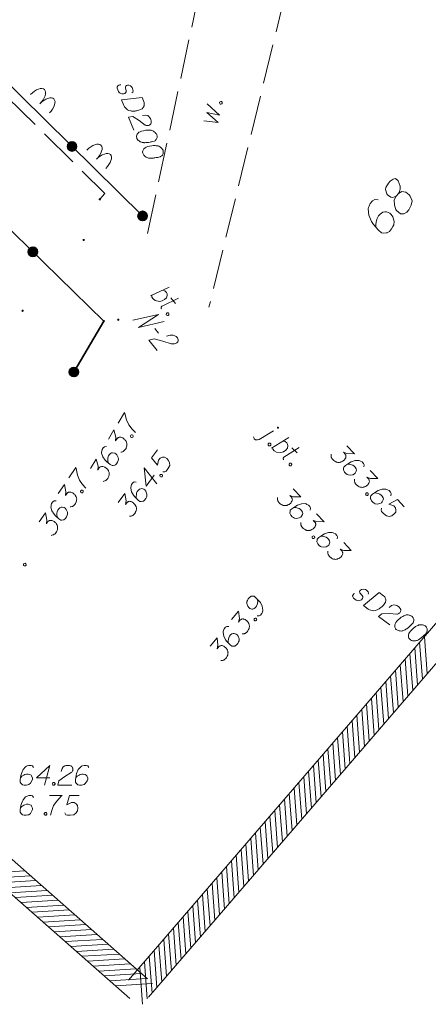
# Model space of a CAD drawing. Header units: millimetres. Extents: x 460 to 2266, y 622 to 2169.
# Tile 35 of 95: x 2047 to 2062, y 1875 to 1913. Entities that reach past the tile are written whole.
import ezdxf

# ---------------------------------------------------------------- set-up
doc = ezdxf.new("R2010")
doc.units = ezdxf.units.MM
doc.linetypes.add('03-linia 3 1', pattern=[2, 1.5, -0.5])
doc.linetypes.add('L_0_04', pattern=[1.5, 1, -0.5])
for name, color, linetype, lineweight in [('#digitalizacja', 7, 'Continuous', 18), ('#przekroje', 7, 'L_0_04', 18), ('#skartowane', 7, 'Continuous', 18), ('#zakres', 7, 'Continuous', 18)]:
    doc.layers.add(name, color=color, linetype=linetype, lineweight=lineweight)
doc.layers.add('GEPADR_O', color=7, linetype='Continuous', lineweight=18, true_color=0x0a0909)

# ---------------------------------------------------------------- blocks, each defined once
blk = doc.blocks.new('*U196')
at = {"layer": '#skartowane', "color": 7, "linetype": 'ByBlock', "lineweight": 18}
blk.add_line((5555346.953, 5636248.832), (5555347.654, 5636249.163), dxfattribs=at)
at = {"layer": '#skartowane', "color": 7, "linetype": 'ByBlock', "lineweight": 18, "flags": 128}
blk.add_lwpolyline([(5555347.422, 5636249.054), (5555347.494, 5636249.022), (5555347.548, 5636248.967), (5555347.577, 5636248.914), (5555347.584, 5636248.851), (5555347.555, 5636248.765), (5555347.482, 5636248.696), (5555347.385, 5636248.646), (5555347.287, 5636248.626), (5555347.122, 5636248.657), (5555347.044, 5636248.723), (5555347.004, 5636248.79), (5555346.997, 5636248.853)], dxfattribs=at)
blk = doc.blocks.new('*U197')
at = {"layer": '#skartowane', "color": 7, "linetype": 'ByBlock', "lineweight": 18}
for p, q in [((5555347.384, 5636248.445), (5555348.002, 5636248.746)), ((5555347.718, 5636248.763), (5555347.9, 5636248.545))]:
    blk.add_line(p, q, dxfattribs=at)
at = {"layer": '#skartowane', "color": 7, "linetype": 'ByBlock', "lineweight": 18, "flags": 128}
blk.add_lwpolyline([(5555347.362, 5636248.342), (5555347.358, 5636248.349), (5555347.355, 5636248.357), (5555347.353, 5636248.365), (5555347.351, 5636248.373), (5555347.351, 5636248.381), (5555347.351, 5636248.389), (5555347.352, 5636248.397), (5555347.354, 5636248.405), (5555347.357, 5636248.412), (5555347.361, 5636248.42), (5555347.365, 5636248.426), (5555347.37, 5636248.433), (5555347.376, 5636248.438), (5555347.382, 5636248.444), (5555347.389, 5636248.448)], dxfattribs=at)
blk = doc.blocks.new('*U198')
at = {"layer": '#skartowane', "color": 7, "linetype": 'ByBlock', "lineweight": 18}
blk.add_line((5555351.06, 5636243.391), (5555351.597, 5636243.719), dxfattribs=at)
at = {"layer": '#skartowane', "color": 7, "linetype": 'ByBlock', "lineweight": 18, "flags": 128}
for points in [[(5555351.783, 5636243.826), (5555351.784, 5636243.828), (5555351.785, 5636243.829), (5555351.786, 5636243.831), (5555351.787, 5636243.833), (5555351.788, 5636243.835), (5555351.788, 5636243.837), (5555351.788, 5636243.839), (5555351.788, 5636243.841), (5555351.788, 5636243.843), (5555351.787, 5636243.844), (5555351.787, 5636243.846), (5555351.786, 5636243.848), (5555351.785, 5636243.85), (5555351.784, 5636243.851), (5555351.782, 5636243.853), (5555351.781, 5636243.854), (5555351.779, 5636243.855), (5555351.778, 5636243.856), (5555351.776, 5636243.857), (5555351.774, 5636243.857), (5555351.772, 5636243.858), (5555351.77, 5636243.858), (5555351.768, 5636243.858), (5555351.766, 5636243.858), (5555351.764, 5636243.857), (5555351.762, 5636243.857), (5555351.761, 5636243.856), (5555351.759, 5636243.855), (5555351.757, 5636243.854), (5555351.756, 5636243.852), (5555351.755, 5636243.851), (5555351.754, 5636243.849), (5555351.753, 5636243.847), (5555351.752, 5636243.846), (5555351.751, 5636243.844), (5555351.751, 5636243.842), (5555351.751, 5636243.84), (5555351.751, 5636243.838), (5555351.751, 5636243.836), (5555351.752, 5636243.834), (5555351.752, 5636243.832), (5555351.753, 5636243.831), (5555351.754, 5636243.829), (5555351.755, 5636243.827), (5555351.757, 5636243.826), (5555351.758, 5636243.825), (5555351.76, 5636243.823), (5555351.761, 5636243.823), (5555351.763, 5636243.822), (5555351.765, 5636243.821), (5555351.767, 5636243.821), (5555351.769, 5636243.821), (5555351.771, 5636243.821), (5555351.773, 5636243.821), (5555351.775, 5636243.821), (5555351.777, 5636243.822), (5555351.778, 5636243.823), (5555351.78, 5636243.824), (5555351.782, 5636243.825), (5555351.783, 5636243.826)], [(5555350.849, 5636243.495), (5555350.854, 5636243.466), (5555350.876, 5636243.421), (5555350.918, 5636243.388), (5555350.952, 5636243.38), (5555350.998, 5636243.377), (5555351.06, 5636243.391)]]:
    blk.add_lwpolyline(points, dxfattribs=at)
blk = doc.blocks.new('*U199')
at = {"layer": '#skartowane', "color": 7, "linetype": 'ByBlock', "lineweight": 18}
blk.add_line((5555351.526, 5636243.066), (5555352.186, 5636243.472), dxfattribs=at)
at = {"layer": '#skartowane', "color": 7, "linetype": 'ByBlock', "lineweight": 18, "flags": 128}
blk.add_lwpolyline([(5555351.967, 5636243.338), (5555352.043, 5636243.314), (5555352.102, 5636243.265), (5555352.137, 5636243.216), (5555352.15, 5636243.154), (5555352.131, 5636243.065), (5555352.066, 5636242.989), (5555351.975, 5636242.929), (5555351.88, 5636242.898), (5555351.713, 5636242.911), (5555351.628, 5636242.968), (5555351.581, 5636243.03), (5555351.567, 5636243.092)], dxfattribs=at)
blk = doc.blocks.new('*U200')
at = {"layer": '#skartowane', "color": 7, "linetype": 'ByBlock', "lineweight": 18}
for p, q in [((5555351.996, 5636242.729), (5555352.578, 5636243.095)), ((5555352.294, 5636243.081), (5555352.498, 5636242.885))]:
    blk.add_line(p, q, dxfattribs=at)
at = {"layer": '#skartowane', "color": 7, "linetype": 'ByBlock', "lineweight": 18, "flags": 128}
blk.add_lwpolyline([(5555351.985, 5636242.624), (5555351.981, 5636242.631), (5555351.977, 5636242.638), (5555351.974, 5636242.645), (5555351.972, 5636242.653), (5555351.97, 5636242.661), (5555351.97, 5636242.669), (5555351.97, 5636242.677), (5555351.971, 5636242.685), (5555351.973, 5636242.693), (5555351.976, 5636242.701), (5555351.98, 5636242.708), (5555351.984, 5636242.715), (5555351.989, 5636242.721), (5555351.995, 5636242.727), (5555352.001, 5636242.732)], dxfattribs=at)

msp = doc.modelspace()

# ---------------------------------------------------------------- hatches: boundary and pattern name
at = {"layer": '#skartowane', "linetype": 'Continuous', "lineweight": 35}
h = msp.add_hatch(color=7, dxfattribs=at)
edge = h.paths.add_edge_path()
edge.add_arc((2048.845, 1907.87), 0.175, 0, 360)
at = {"layer": '#skartowane', "linetype": 'Continuous', "lineweight": 18}
h = msp.add_hatch(color=7, dxfattribs=at)
edge = h.paths.add_edge_path()
edge.add_arc((2049.895, 1905.867), 0.045, 0, 360)
at = {"layer": '#skartowane', "linetype": 'Continuous', "lineweight": 35}
h = msp.add_hatch(color=7, dxfattribs=at)
edge = h.paths.add_edge_path()
edge.add_arc((2051.515, 1905.237), 0.175, 0, 360)
h = msp.add_hatch(color=7, dxfattribs=at)
edge = h.paths.add_edge_path()
edge.add_arc((2047.365, 1903.88), 0.175, 0, 360)
at = {"layer": '#skartowane', "linetype": 'Continuous', "lineweight": 18}
h = msp.add_hatch(color=7, dxfattribs=at)
edge = h.paths.add_edge_path()
edge.add_arc((2049.285, 1904.327), 0.045, 0, 360)
h = msp.add_hatch(color=7, dxfattribs=at)
edge = h.paths.add_edge_path()
edge.add_arc((2046.975, 1901.647), 0.045, 0, 360)
h = msp.add_hatch(color=7, dxfattribs=at)
edge = h.paths.add_edge_path()
edge.add_arc((2050.045, 1901.257), 0.045, 0, 360)
h = msp.add_hatch(color=7, dxfattribs=at)
edge = h.paths.add_edge_path()
edge.add_arc((2050.595, 1901.307), 0.045, 0, 360)
at = {"layer": '#skartowane', "linetype": 'Continuous', "lineweight": 35}
h = msp.add_hatch(color=7, dxfattribs=at)
edge = h.paths.add_edge_path()
edge.add_arc((2048.915, 1899.327), 0.175, 0, 360)

# ---------------------------------------------------------------- linework, layer by layer
at = {"layer": '#digitalizacja', "color": 36, "linetype": 'Continuous', "lineweight": 18, "true_color": 0x7d3300, "flags": 128}
for points in [[(2051.109, 1909.893), (2051.141, 1909.925), (2051.153, 1909.974), (2051.151, 1910.011), (2051.137, 1910.063), (2051.114, 1910.105), (2051.055, 1910.158), (2050.994, 1910.184), (2050.949, 1910.185), (2050.903, 1910.173), (2050.88, 1910.152), (2050.872, 1910.123), (2050.871, 1910.11), (2050.873, 1910.073), (2050.883, 1910.032), (2050.893, 1909.973), (2050.895, 1909.935), (2050.873, 1909.895), (2050.839, 1909.869), (2050.788, 1909.855), (2050.735, 1909.859), (2050.668, 1909.884), (2050.631, 1909.913), (2050.603, 1909.953), (2050.575, 1910.006), (2050.555, 1910.074), (2050.559, 1910.126), (2050.578, 1910.159), (2050.612, 1910.185), (2050.651, 1910.201), (2050.69, 1910.197)], [(2051.495, 1909.722), (2051.569, 1909.535), (2051.578, 1909.495), (2051.579, 1909.476), (2051.579, 1909.444), (2051.575, 1909.424), (2051.57, 1909.403), (2051.554, 1909.364), (2051.538, 1909.339), (2051.494, 1909.29), (2051.374, 1909.242), (2051.316, 1909.226), (2051.287, 1909.22), (2051.257, 1909.215), (2051.228, 1909.21), (2051.196, 1909.21), (2051.158, 1909.208), (2051.1, 1909.21), (2051.074, 1909.212), (2050.996, 1909.232), (2050.948, 1909.258), (2050.903, 1909.291), (2050.862, 1909.331), (2050.833, 1909.371), (2050.808, 1909.418), (2050.723, 1909.632), (2051.495, 1909.722)], [(2051.51, 1909.042), (2051.625, 1909.056), (2051.708, 1909.038), (2051.755, 1909), (2051.791, 1908.957), (2051.812, 1908.921), (2051.823, 1908.893), (2051.837, 1908.842), (2051.839, 1908.804), (2051.84, 1908.786), (2051.837, 1908.746), (2051.821, 1908.721), (2051.804, 1908.701), (2051.79, 1908.689), (2051.77, 1908.675), (2051.742, 1908.664), (2051.713, 1908.659), (2051.694, 1908.658), (2051.668, 1908.66), (2051.639, 1908.668), (2051.616, 1908.678), (2051.39, 1908.848), (2051.146, 1908.999), (2050.982, 1908.979), (2051.18, 1908.48)], [(2052.058, 1908.3), (2052.054, 1908.311), (2052.035, 1908.342), (2052.021, 1908.362), (2052.009, 1908.376), (2051.987, 1908.399), (2051.958, 1908.426), (2051.93, 1908.446), (2051.897, 1908.465), (2051.869, 1908.473), (2051.835, 1908.479), (2051.801, 1908.484), (2051.762, 1908.488), (2051.735, 1908.49), (2051.698, 1908.488), (2051.637, 1908.482), (2051.548, 1908.466), (2051.477, 1908.451), (2051.417, 1908.427), (2051.375, 1908.404), (2051.335, 1908.363), (2051.314, 1908.335), (2051.292, 1908.295), (2051.283, 1908.253), (2051.284, 1908.235), (2051.291, 1908.2), (2051.302, 1908.172), (2051.325, 1908.13), (2051.351, 1908.096), (2051.379, 1908.075), (2051.421, 1908.048), (2051.444, 1908.038), (2051.475, 1908.025), (2051.503, 1908.017), (2051.524, 1908.012), (2051.556, 1908.012), (2051.569, 1908.011), (2051.601, 1908.011), (2051.638, 1908.013), (2051.676, 1908.015), (2051.7, 1908.018), (2051.718, 1908.019), (2051.743, 1908.023), (2051.796, 1908.031), (2051.826, 1908.037), (2051.856, 1908.042), (2051.896, 1908.052), (2051.948, 1908.066), (2051.964, 1908.072), (2051.984, 1908.087), (2052.004, 1908.101), (2052.03, 1908.13), (2052.046, 1908.156), (2052.056, 1908.179), (2052.063, 1908.207), (2052.066, 1908.233), (2052.065, 1908.252), (2052.064, 1908.271), (2052.058, 1908.3)], [(2052.291, 1907.713), (2052.287, 1907.724), (2052.268, 1907.755), (2052.254, 1907.774), (2052.242, 1907.789), (2052.22, 1907.812), (2052.19, 1907.838), (2052.163, 1907.859), (2052.13, 1907.878), (2052.102, 1907.886), (2052.068, 1907.891), (2052.034, 1907.897), (2051.994, 1907.9), (2051.968, 1907.903), (2051.931, 1907.9), (2051.869, 1907.895), (2051.78, 1907.879), (2051.71, 1907.864), (2051.65, 1907.84), (2051.608, 1907.817), (2051.567, 1907.775), (2051.546, 1907.748), (2051.524, 1907.708), (2051.516, 1907.666), (2051.517, 1907.647), (2051.524, 1907.612), (2051.535, 1907.585), (2051.558, 1907.543), (2051.584, 1907.509), (2051.611, 1907.488), (2051.654, 1907.461), (2051.677, 1907.451), (2051.708, 1907.437), (2051.736, 1907.43), (2051.757, 1907.425), (2051.789, 1907.425), (2051.802, 1907.424), (2051.834, 1907.424), (2051.871, 1907.426), (2051.908, 1907.428), (2051.933, 1907.431), (2051.951, 1907.432), (2051.975, 1907.435), (2052.029, 1907.444), (2052.059, 1907.449), (2052.088, 1907.455), (2052.129, 1907.464), (2052.181, 1907.479), (2052.197, 1907.485), (2052.217, 1907.499), (2052.237, 1907.514), (2052.263, 1907.543), (2052.278, 1907.568), (2052.288, 1907.591), (2052.296, 1907.62), (2052.298, 1907.646), (2052.297, 1907.665), (2052.296, 1907.683), (2052.291, 1907.713)], [(2060.052, 1890.911), (2060.061, 1890.955), (2060.045, 1891.003), (2060.024, 1891.033), (2059.984, 1891.069), (2059.942, 1891.092), (2059.864, 1891.105), (2059.798, 1891.095), (2059.76, 1891.072), (2059.727, 1891.037), (2059.719, 1891.006), (2059.728, 1890.978), (2059.734, 1890.966), (2059.756, 1890.936), (2059.786, 1890.907), (2059.827, 1890.863), (2059.848, 1890.832), (2059.852, 1890.786), (2059.837, 1890.746), (2059.801, 1890.706), (2059.754, 1890.682), (2059.685, 1890.667), (2059.637, 1890.672), (2059.592, 1890.69), (2059.541, 1890.72), (2059.487, 1890.766), (2059.462, 1890.813), (2059.461, 1890.851), (2059.475, 1890.891), (2059.5, 1890.925), (2059.535, 1890.943)], [(2060.469, 1890.973), (2060.631, 1890.855), (2060.661, 1890.826), (2060.672, 1890.811), (2060.689, 1890.784), (2060.696, 1890.764), (2060.704, 1890.744), (2060.71, 1890.703), (2060.711, 1890.673), (2060.7, 1890.608), (2060.624, 1890.503), (2060.584, 1890.459), (2060.562, 1890.438), (2060.54, 1890.418), (2060.518, 1890.397), (2060.491, 1890.381), (2060.461, 1890.359), (2060.41, 1890.33), (2060.387, 1890.317), (2060.31, 1890.293), (2060.256, 1890.288), (2060.201, 1890.292), (2060.144, 1890.304), (2060.099, 1890.322), (2060.052, 1890.349), (2059.866, 1890.484), (2060.469, 1890.973)], [(2060.846, 1890.407), (2060.936, 1890.481), (2061.016, 1890.51), (2061.076, 1890.503), (2061.129, 1890.486), (2061.166, 1890.467), (2061.19, 1890.449), (2061.23, 1890.413), (2061.252, 1890.383), (2061.263, 1890.368), (2061.281, 1890.333), (2061.281, 1890.303), (2061.277, 1890.277), (2061.271, 1890.259), (2061.262, 1890.237), (2061.245, 1890.213), (2061.223, 1890.192), (2061.208, 1890.182), (2061.184, 1890.169), (2061.156, 1890.161), (2061.131, 1890.157), (2060.848, 1890.179), (2060.562, 1890.176), (2060.434, 1890.071), (2060.869, 1889.756)], [(2061.707, 1890.075), (2061.697, 1890.082), (2061.665, 1890.098), (2061.642, 1890.107), (2061.624, 1890.113), (2061.594, 1890.12), (2061.555, 1890.127), (2061.52, 1890.13), (2061.482, 1890.128), (2061.454, 1890.119), (2061.423, 1890.106), (2061.391, 1890.092), (2061.356, 1890.074), (2061.332, 1890.062), (2061.302, 1890.04), (2061.253, 1890.003), (2061.187, 1889.941), (2061.135, 1889.891), (2061.097, 1889.838), (2061.074, 1889.797), (2061.062, 1889.74), (2061.059, 1889.706), (2061.062, 1889.66), (2061.077, 1889.62), (2061.088, 1889.604), (2061.113, 1889.579), (2061.137, 1889.561), (2061.179, 1889.539), (2061.219, 1889.524), (2061.253, 1889.521), (2061.304, 1889.52), (2061.329, 1889.524), (2061.362, 1889.53), (2061.39, 1889.538), (2061.41, 1889.546), (2061.437, 1889.563), (2061.449, 1889.569), (2061.476, 1889.586), (2061.506, 1889.608), (2061.536, 1889.629), (2061.555, 1889.645), (2061.57, 1889.656), (2061.589, 1889.671), (2061.63, 1889.708), (2061.652, 1889.728), (2061.674, 1889.748), (2061.703, 1889.778), (2061.739, 1889.818), (2061.749, 1889.832), (2061.758, 1889.855), (2061.767, 1889.877), (2061.774, 1889.916), (2061.773, 1889.946), (2061.77, 1889.971), (2061.761, 1889.999), (2061.749, 1890.022), (2061.738, 1890.038), (2061.727, 1890.053), (2061.707, 1890.075)], [(2062.218, 1889.704), (2062.208, 1889.711), (2062.176, 1889.727), (2062.154, 1889.736), (2062.136, 1889.741), (2062.105, 1889.749), (2062.066, 1889.756), (2062.032, 1889.759), (2061.994, 1889.757), (2061.966, 1889.748), (2061.934, 1889.735), (2061.902, 1889.721), (2061.867, 1889.703), (2061.844, 1889.691), (2061.813, 1889.669), (2061.764, 1889.632), (2061.698, 1889.57), (2061.647, 1889.52), (2061.609, 1889.467), (2061.586, 1889.426), (2061.574, 1889.369), (2061.57, 1889.335), (2061.574, 1889.288), (2061.588, 1889.249), (2061.599, 1889.233), (2061.624, 1889.208), (2061.648, 1889.19), (2061.69, 1889.167), (2061.73, 1889.153), (2061.765, 1889.15), (2061.816, 1889.149), (2061.84, 1889.153), (2061.873, 1889.159), (2061.901, 1889.167), (2061.921, 1889.175), (2061.948, 1889.192), (2061.96, 1889.198), (2061.987, 1889.215), (2062.017, 1889.236), (2062.048, 1889.258), (2062.066, 1889.274), (2062.082, 1889.285), (2062.1, 1889.3), (2062.141, 1889.336), (2062.163, 1889.357), (2062.185, 1889.377), (2062.214, 1889.407), (2062.25, 1889.447), (2062.261, 1889.461), (2062.27, 1889.484), (2062.279, 1889.506), (2062.285, 1889.545), (2062.285, 1889.575), (2062.281, 1889.6), (2062.272, 1889.628), (2062.26, 1889.651), (2062.249, 1889.667), (2062.238, 1889.682), (2062.218, 1889.704)], [(2047.394, 1884.35), (2047.347, 1884.415), (2047.294, 1884.433), (2047.211, 1884.433), (2047.152, 1884.409), (2047.117, 1884.397), (2047.087, 1884.379), (2046.993, 1884.273), (2046.928, 1884.131), (2046.91, 1884.055), (2046.886, 1883.883), (2046.886, 1883.795), (2046.91, 1883.759), (2046.957, 1883.712), (2046.975, 1883.7), (2047.034, 1883.683), (2047.111, 1883.683), (2047.17, 1883.694), (2047.211, 1883.706), (2047.27, 1883.753), (2047.329, 1883.848), (2047.347, 1883.907), (2047.347, 1883.954), (2047.318, 1884.031), (2047.294, 1884.061), (2047.253, 1884.084), (2047.182, 1884.102), (2047.129, 1884.102), (2047.064, 1884.084), (2047.022, 1884.067), (2046.951, 1884.019), (2046.916, 1883.99), (2046.898, 1883.972)], [(2048.002, 1883.96), (2047.495, 1883.96), (2048.002, 1884.433), (2047.802, 1883.683)], [(2048.439, 1884.196), (2048.469, 1884.309), (2048.516, 1884.379), (2048.569, 1884.409), (2048.622, 1884.427), (2048.664, 1884.433), (2048.693, 1884.433), (2048.746, 1884.427), (2048.782, 1884.415), (2048.8, 1884.409), (2048.835, 1884.391), (2048.853, 1884.368), (2048.865, 1884.344), (2048.87, 1884.326), (2048.876, 1884.303), (2048.876, 1884.273), (2048.87, 1884.244), (2048.865, 1884.226), (2048.853, 1884.202), (2048.835, 1884.179), (2048.817, 1884.161), (2048.575, 1884.013), (2048.345, 1883.842), (2048.304, 1883.683), (2048.841, 1883.683)], [(2049.485, 1884.35), (2049.437, 1884.415), (2049.384, 1884.433), (2049.302, 1884.433), (2049.243, 1884.409), (2049.207, 1884.397), (2049.178, 1884.379), (2049.083, 1884.273), (2049.018, 1884.131), (2049, 1884.055), (2048.977, 1883.883), (2048.977, 1883.795), (2049, 1883.759), (2049.048, 1883.712), (2049.065, 1883.7), (2049.124, 1883.683), (2049.201, 1883.683), (2049.26, 1883.694), (2049.302, 1883.706), (2049.361, 1883.753), (2049.42, 1883.848), (2049.437, 1883.907), (2049.437, 1883.954), (2049.408, 1884.031), (2049.384, 1884.061), (2049.343, 1884.084), (2049.272, 1884.102), (2049.219, 1884.102), (2049.154, 1884.084), (2049.113, 1884.067), (2049.042, 1884.019), (2049.006, 1883.99), (2048.989, 1883.972)], [(2048.138, 1883.783), (2048.168, 1883.783), (2048.185, 1883.771), (2048.203, 1883.748), (2048.203, 1883.718), (2048.185, 1883.694), (2048.168, 1883.683), (2048.138, 1883.683), (2048.121, 1883.694), (2048.103, 1883.718), (2048.103, 1883.748), (2048.121, 1883.771), (2048.138, 1883.783)], [(2047.394, 1883.21), (2047.347, 1883.275), (2047.294, 1883.293), (2047.211, 1883.293), (2047.152, 1883.269), (2047.117, 1883.257), (2047.087, 1883.24), (2046.993, 1883.133), (2046.928, 1882.992), (2046.91, 1882.915), (2046.886, 1882.744), (2046.886, 1882.655), (2046.91, 1882.62), (2046.957, 1882.572), (2046.975, 1882.561), (2047.034, 1882.543), (2047.111, 1882.543), (2047.17, 1882.555), (2047.211, 1882.566), (2047.27, 1882.614), (2047.329, 1882.708), (2047.347, 1882.767), (2047.347, 1882.814), (2047.318, 1882.891), (2047.294, 1882.921), (2047.253, 1882.944), (2047.182, 1882.962), (2047.129, 1882.962), (2047.064, 1882.944), (2047.022, 1882.927), (2046.951, 1882.879), (2046.916, 1882.85), (2046.898, 1882.832)], [(2047.996, 1883.293), (2048.469, 1883.293), (2048.439, 1883.263), (2048.268, 1883.08), (2048.15, 1882.915), (2048.079, 1882.72), (2048.032, 1882.543)], [(2049.118, 1883.293), (2048.746, 1883.293), (2048.652, 1882.939), (2048.823, 1883.027), (2048.924, 1883.027), (2049.006, 1882.974), (2049.053, 1882.915), (2049.065, 1882.814), (2049.048, 1882.714), (2049, 1882.631), (2048.918, 1882.566), (2048.776, 1882.543), (2048.67, 1882.543), (2048.616, 1882.566), (2048.569, 1882.631)], [(2047.831, 1882.643), (2047.861, 1882.643), (2047.878, 1882.631), (2047.896, 1882.608), (2047.896, 1882.578), (2047.878, 1882.555), (2047.861, 1882.543), (2047.831, 1882.543), (2047.813, 1882.555), (2047.796, 1882.578), (2047.796, 1882.608), (2047.813, 1882.631), (2047.831, 1882.643)]]:
    msp.add_lwpolyline(points, dxfattribs=at)
at = {"layer": '#przekroje', "color": 7, "linetype": 'Continuous'}
msp.add_line((2051.972, 1900.981), (2052.12, 1900.795), dxfattribs=at)
at = {"layer": '#przekroje', "color": 7, "linetype": 'Continuous', "flags": 128}
for points in [[(2051.149, 1901.287), (2052.121, 1901.511), (2051.363, 1901.019), (2052.334, 1901.243)], [(2052.413, 1900.689), (2052.557, 1900.723), (2052.666, 1900.724), (2052.73, 1900.699), (2052.781, 1900.669), (2052.812, 1900.642), (2052.83, 1900.62), (2052.854, 1900.578), (2052.861, 1900.547), (2052.865, 1900.531), (2052.865, 1900.496), (2052.848, 1900.471), (2052.828, 1900.451), (2052.812, 1900.438), (2052.788, 1900.422), (2052.755, 1900.407), (2052.718, 1900.397), (2052.694, 1900.393), (2052.66, 1900.389), (2052.623, 1900.391), (2052.592, 1900.395), (2052.283, 1900.499), (2051.954, 1900.583), (2051.748, 1900.534), (2052.061, 1900.141)]]:
    msp.add_lwpolyline(points, dxfattribs=at)
at = {"layer": '#skartowane', "color": 7, "linetype": 'Continuous', "lineweight": 35}
msp.add_line((2051.515, 1905.237), (2037.275, 1919.277), dxfattribs=at)
at = {"layer": '#skartowane', "color": 7, "linetype": '03-linia 3 1', "lineweight": 18}
for p, q in [((2057.865, 1917.547), (2054.025, 1901.787)), ((2051.705, 1904.567), (2054.405, 1917.227))]:
    msp.add_line(p, q, dxfattribs=at)
at = {"layer": '#skartowane', "color": 7, "linetype": '03-linia 3 1', "lineweight": 18, "flags": 128}
msp.add_lwpolyline([(2049.895, 1905.867), (2050.085, 1906.087), (2039.055, 1916.997), (2034.335, 1921.967), (2028.095, 1928.867), (2025.065, 1932.957)], dxfattribs=at)
at = {"layer": '#skartowane', "color": 7, "linetype": 'Continuous', "lineweight": 35, "flags": 128}
msp.add_lwpolyline([(2048.915, 1899.327), (2050.045, 1901.257), (2033.585, 1917.367)], dxfattribs=at)
at = {"layer": '#skartowane', "color": 7, "linetype": 'Continuous', "lineweight": 18, "flags": 128}
for points in [[(2053.832, 1908.838), (2054.368, 1908.772), (2053.948, 1909.151), (2054.428, 1909.055), (2053.956, 1909.476)], [(2054.424, 1909.515), (2054.43, 1909.544), (2054.445, 1909.559), (2054.472, 1909.571), (2054.501, 1909.565), (2054.52, 1909.543), (2054.528, 1909.523), (2054.522, 1909.494), (2054.507, 1909.479), (2054.48, 1909.467), (2054.451, 1909.473), (2054.431, 1909.495), (2054.424, 1909.515)], [(2052.489, 1901.562), (2052.508, 1901.539), (2052.51, 1901.518), (2052.504, 1901.489), (2052.481, 1901.47), (2052.451, 1901.469), (2052.431, 1901.475), (2052.412, 1901.497), (2052.41, 1901.519), (2052.417, 1901.547), (2052.439, 1901.566), (2052.469, 1901.568), (2052.489, 1901.562)], [(2050.59, 1897.39), (2050.835, 1897.794), (2050.845, 1897.753), (2050.912, 1897.512), (2050.992, 1897.325), (2051.122, 1897.163), (2051.249, 1897.031)], [(2050.219, 1896.779), (2050.433, 1897.133), (2050.504, 1896.862), (2050.492, 1896.717), (2050.547, 1896.808), (2050.564, 1896.825), (2050.576, 1896.832), (2050.587, 1896.839), (2050.598, 1896.846), (2050.625, 1896.857), (2050.647, 1896.858), (2050.668, 1896.859), (2050.686, 1896.855), (2050.727, 1896.843), (2050.761, 1896.83), (2050.776, 1896.821), (2050.796, 1896.809), (2050.823, 1896.785), (2050.84, 1896.768), (2050.858, 1896.751), (2050.87, 1896.736), (2050.877, 1896.725), (2050.884, 1896.714), (2050.891, 1896.703), (2050.9, 1896.683), (2050.911, 1896.656), (2050.917, 1896.632), (2050.921, 1896.616), (2050.922, 1896.594), (2050.922, 1896.573), (2050.92, 1896.547), (2050.919, 1896.533), (2050.908, 1896.492), (2050.894, 1896.459), (2050.887, 1896.435), (2050.866, 1896.4), (2050.836, 1896.363), (2050.822, 1896.351), (2050.808, 1896.339), (2050.793, 1896.327), (2050.774, 1896.318), (2050.755, 1896.309), (2050.719, 1896.296), (2050.69, 1896.293)], [(2051.059, 1896.911), (2051.074, 1896.937), (2051.094, 1896.946), (2051.123, 1896.949), (2051.148, 1896.933), (2051.159, 1896.906), (2051.16, 1896.885), (2051.145, 1896.859), (2051.126, 1896.85), (2051.096, 1896.847), (2051.071, 1896.863), (2051.06, 1896.89), (2051.059, 1896.911)], [(2056.341, 1896.63), (2056.362, 1896.61), (2056.367, 1896.589), (2056.363, 1896.56), (2056.343, 1896.538), (2056.314, 1896.534), (2056.293, 1896.537), (2056.271, 1896.558), (2056.267, 1896.579), (2056.27, 1896.608), (2056.291, 1896.629), (2056.32, 1896.634), (2056.341, 1896.63)], [(2050.148, 1896.504), (2050.068, 1896.498), (2050.026, 1896.462), (2049.983, 1896.391), (2049.972, 1896.328), (2049.964, 1896.292), (2049.964, 1896.257), (2050.005, 1896.121), (2050.093, 1895.992), (2050.149, 1895.937), (2050.283, 1895.828), (2050.359, 1895.782), (2050.402, 1895.784), (2050.466, 1895.8), (2050.486, 1895.809), (2050.532, 1895.85), (2050.571, 1895.916), (2050.592, 1895.972), (2050.603, 1896.014), (2050.594, 1896.089), (2050.544, 1896.188), (2050.502, 1896.234), (2050.462, 1896.259), (2050.381, 1896.273), (2050.344, 1896.268), (2050.302, 1896.245), (2050.25, 1896.194), (2050.222, 1896.149), (2050.204, 1896.084), (2050.197, 1896.039), (2050.201, 1895.954), (2050.208, 1895.909), (2050.214, 1895.884)], [(2052.077, 1896.382), (2051.855, 1896.083), (2052.082, 1895.796), (2052.114, 1895.986), (2052.174, 1896.067), (2052.266, 1896.102), (2052.341, 1896.104), (2052.429, 1896.054), (2052.499, 1895.98), (2052.537, 1895.893), (2052.54, 1895.787), (2052.474, 1895.66), (2052.411, 1895.574), (2052.36, 1895.546), (2052.28, 1895.547)], [(2059.244, 1896.537), (2059.526, 1896.235), (2059.247, 1896.24), (2059.11, 1896.29), (2059.183, 1896.213), (2059.195, 1896.192), (2059.199, 1896.179), (2059.202, 1896.166), (2059.206, 1896.154), (2059.209, 1896.124), (2059.205, 1896.104), (2059.2, 1896.083), (2059.191, 1896.066), (2059.169, 1896.03), (2059.147, 1896.001), (2059.134, 1895.989), (2059.117, 1895.973), (2059.087, 1895.953), (2059.066, 1895.941), (2059.044, 1895.929), (2059.028, 1895.921), (2059.015, 1895.918), (2059.002, 1895.914), (2058.99, 1895.91), (2058.969, 1895.906), (2058.939, 1895.903), (2058.914, 1895.904), (2058.897, 1895.905), (2058.877, 1895.909), (2058.856, 1895.914), (2058.831, 1895.923), (2058.819, 1895.928), (2058.782, 1895.95), (2058.753, 1895.972), (2058.733, 1895.985), (2058.705, 1896.015), (2058.677, 1896.054), (2058.669, 1896.071), (2058.661, 1896.088), (2058.653, 1896.105), (2058.65, 1896.126), (2058.646, 1896.147), (2058.643, 1896.184), (2058.648, 1896.213)], [(2049.547, 1895.674), (2049.762, 1896.027), (2049.832, 1895.757), (2049.82, 1895.612), (2049.876, 1895.703), (2049.893, 1895.72), (2049.904, 1895.727), (2049.915, 1895.734), (2049.926, 1895.741), (2049.954, 1895.752), (2049.975, 1895.753), (2049.996, 1895.754), (2050.015, 1895.75), (2050.056, 1895.738), (2050.089, 1895.725), (2050.105, 1895.716), (2050.125, 1895.703), (2050.152, 1895.68), (2050.169, 1895.663), (2050.186, 1895.645), (2050.198, 1895.631), (2050.205, 1895.62), (2050.212, 1895.609), (2050.219, 1895.598), (2050.228, 1895.578), (2050.239, 1895.551), (2050.245, 1895.527), (2050.249, 1895.51), (2050.25, 1895.489), (2050.251, 1895.468), (2050.249, 1895.441), (2050.248, 1895.428), (2050.236, 1895.387), (2050.223, 1895.353), (2050.216, 1895.33), (2050.194, 1895.295), (2050.165, 1895.258), (2050.151, 1895.245), (2050.136, 1895.233), (2050.122, 1895.221), (2050.103, 1895.212), (2050.083, 1895.203), (2050.048, 1895.19), (2050.019, 1895.187)], [(2057.129, 1895.873), (2057.15, 1895.853), (2057.154, 1895.832), (2057.151, 1895.803), (2057.13, 1895.781), (2057.101, 1895.777), (2057.08, 1895.78), (2057.059, 1895.801), (2057.054, 1895.822), (2057.058, 1895.851), (2057.078, 1895.872), (2057.108, 1895.877), (2057.129, 1895.873)], [(2059.882, 1895.735), (2059.897, 1895.814), (2059.874, 1895.865), (2059.817, 1895.925), (2059.76, 1895.952), (2059.727, 1895.97), (2059.694, 1895.979), (2059.551, 1895.975), (2059.404, 1895.926), (2059.336, 1895.886), (2059.194, 1895.786), (2059.13, 1895.726), (2059.12, 1895.684), (2059.118, 1895.618), (2059.122, 1895.597), (2059.149, 1895.541), (2059.201, 1895.485), (2059.25, 1895.45), (2059.287, 1895.428), (2059.362, 1895.418), (2059.472, 1895.439), (2059.527, 1895.467), (2059.561, 1895.499), (2059.597, 1895.573), (2059.602, 1895.61), (2059.591, 1895.657), (2059.556, 1895.721), (2059.519, 1895.759), (2059.462, 1895.795), (2059.421, 1895.813), (2059.338, 1895.832), (2059.292, 1895.838), (2059.267, 1895.838)], [(2048.725, 1895.318), (2048.988, 1895.71), (2048.996, 1895.669), (2049.052, 1895.425), (2049.124, 1895.235), (2049.246, 1895.067), (2049.367, 1894.929)], [(2051.948, 1895.418), (2051.645, 1895.01), (2051.569, 1895.7), (2052.051, 1895.091)], [(2060.128, 1895.594), (2060.411, 1895.292), (2060.131, 1895.297), (2059.995, 1895.347), (2060.068, 1895.27), (2060.08, 1895.248), (2060.083, 1895.236), (2060.087, 1895.223), (2060.091, 1895.21), (2060.094, 1895.181), (2060.089, 1895.16), (2060.084, 1895.14), (2060.076, 1895.123), (2060.053, 1895.086), (2060.032, 1895.058), (2060.019, 1895.046), (2060.001, 1895.029), (2059.972, 1895.009), (2059.95, 1894.998), (2059.929, 1894.986), (2059.912, 1894.978), (2059.899, 1894.974), (2059.887, 1894.97), (2059.874, 1894.967), (2059.853, 1894.963), (2059.824, 1894.96), (2059.799, 1894.961), (2059.782, 1894.961), (2059.761, 1894.966), (2059.741, 1894.971), (2059.716, 1894.98), (2059.703, 1894.985), (2059.667, 1895.007), (2059.638, 1895.029), (2059.618, 1895.042), (2059.589, 1895.072), (2059.561, 1895.11), (2059.553, 1895.127), (2059.546, 1895.144), (2059.538, 1895.161), (2059.534, 1895.182), (2059.531, 1895.203), (2059.528, 1895.241), (2059.533, 1895.27)], [(2051.272, 1895.162), (2051.192, 1895.163), (2051.146, 1895.131), (2051.097, 1895.065), (2051.081, 1895.003), (2051.069, 1894.968), (2051.066, 1894.934), (2051.094, 1894.794), (2051.169, 1894.658), (2051.22, 1894.598), (2051.344, 1894.476), (2051.415, 1894.424), (2051.457, 1894.421), (2051.523, 1894.431), (2051.543, 1894.438), (2051.593, 1894.475), (2051.639, 1894.537), (2051.665, 1894.591), (2051.68, 1894.631), (2051.677, 1894.707), (2051.637, 1894.811), (2051.6, 1894.86), (2051.562, 1894.888), (2051.483, 1894.911), (2051.445, 1894.909), (2051.401, 1894.89), (2051.345, 1894.844), (2051.313, 1894.801), (2051.288, 1894.738), (2051.278, 1894.695), (2051.274, 1894.61), (2051.276, 1894.564), (2051.28, 1894.539)], [(2052.171, 1895.421), (2052.189, 1895.445), (2052.209, 1895.452), (2052.239, 1895.452), (2052.262, 1895.434), (2052.271, 1895.406), (2052.27, 1895.385), (2052.252, 1895.361), (2052.232, 1895.354), (2052.202, 1895.354), (2052.179, 1895.371), (2052.17, 1895.4), (2052.171, 1895.421)], [(2048.327, 1894.724), (2048.557, 1895.068), (2048.615, 1894.794), (2048.597, 1894.65), (2048.656, 1894.738), (2048.674, 1894.754), (2048.685, 1894.761), (2048.697, 1894.767), (2048.708, 1894.774), (2048.736, 1894.784), (2048.758, 1894.784), (2048.779, 1894.784), (2048.797, 1894.779), (2048.838, 1894.766), (2048.87, 1894.751), (2048.885, 1894.741), (2048.905, 1894.728), (2048.931, 1894.703), (2048.947, 1894.685), (2048.964, 1894.667), (2048.975, 1894.652), (2048.982, 1894.641), (2048.988, 1894.629), (2048.995, 1894.618), (2049.003, 1894.598), (2049.013, 1894.57), (2049.017, 1894.546), (2049.021, 1894.529), (2049.021, 1894.508), (2049.02, 1894.487), (2049.017, 1894.46), (2049.016, 1894.447), (2049.002, 1894.406), (2048.987, 1894.374), (2048.979, 1894.351), (2048.956, 1894.316), (2048.925, 1894.28), (2048.91, 1894.269), (2048.895, 1894.258), (2048.881, 1894.246), (2048.861, 1894.238), (2048.841, 1894.23), (2048.805, 1894.219), (2048.776, 1894.217)], [(2049.172, 1894.819), (2049.188, 1894.843), (2049.208, 1894.851), (2049.238, 1894.853), (2049.262, 1894.836), (2049.272, 1894.809), (2049.272, 1894.787), (2049.255, 1894.763), (2049.236, 1894.755), (2049.206, 1894.753), (2049.182, 1894.769), (2049.172, 1894.797), (2049.172, 1894.819)], [(2050.596, 1894.392), (2050.843, 1894.724), (2050.888, 1894.448), (2050.863, 1894.305), (2050.926, 1894.39), (2050.945, 1894.405), (2050.957, 1894.411), (2050.968, 1894.417), (2050.98, 1894.423), (2051.008, 1894.431), (2051.03, 1894.43), (2051.051, 1894.429), (2051.069, 1894.423), (2051.109, 1894.408), (2051.141, 1894.392), (2051.155, 1894.381), (2051.174, 1894.367), (2051.199, 1894.341), (2051.214, 1894.322), (2051.23, 1894.304), (2051.24, 1894.288), (2051.246, 1894.277), (2051.252, 1894.265), (2051.258, 1894.253), (2051.266, 1894.233), (2051.274, 1894.205), (2051.278, 1894.18), (2051.28, 1894.163), (2051.279, 1894.142), (2051.278, 1894.121), (2051.273, 1894.095), (2051.271, 1894.082), (2051.256, 1894.042), (2051.239, 1894.01), (2051.23, 1893.987), (2051.205, 1893.954), (2051.172, 1893.92), (2051.157, 1893.909), (2051.142, 1893.898), (2051.126, 1893.887), (2051.106, 1893.88), (2051.086, 1893.873), (2051.05, 1893.864), (2051.02, 1893.863)], [(2057.215, 1894.901), (2057.497, 1894.6), (2057.218, 1894.604), (2057.081, 1894.655), (2057.154, 1894.577), (2057.166, 1894.556), (2057.17, 1894.543), (2057.173, 1894.531), (2057.177, 1894.518), (2057.18, 1894.489), (2057.176, 1894.468), (2057.171, 1894.447), (2057.162, 1894.431), (2057.14, 1894.394), (2057.118, 1894.365), (2057.105, 1894.353), (2057.088, 1894.337), (2057.058, 1894.317), (2057.037, 1894.305), (2057.015, 1894.293), (2056.998, 1894.286), (2056.986, 1894.282), (2056.973, 1894.278), (2056.961, 1894.274), (2056.94, 1894.271), (2056.91, 1894.267), (2056.885, 1894.268), (2056.868, 1894.269), (2056.848, 1894.274), (2056.827, 1894.278), (2056.802, 1894.288), (2056.79, 1894.292), (2056.753, 1894.314), (2056.724, 1894.336), (2056.704, 1894.349), (2056.676, 1894.379), (2056.648, 1894.418), (2056.64, 1894.435), (2056.632, 1894.452), (2056.624, 1894.469), (2056.621, 1894.49), (2056.617, 1894.511), (2056.614, 1894.548), (2056.619, 1894.578)], [(2060.03, 1894.749), (2060.05, 1894.727), (2060.054, 1894.706), (2060.049, 1894.677), (2060.027, 1894.657), (2059.998, 1894.654), (2059.977, 1894.658), (2059.957, 1894.68), (2059.953, 1894.701), (2059.958, 1894.73), (2059.98, 1894.75), (2060.009, 1894.753), (2060.03, 1894.749)], [(2060.904, 1894.645), (2060.919, 1894.724), (2060.896, 1894.775), (2060.839, 1894.835), (2060.782, 1894.862), (2060.749, 1894.88), (2060.716, 1894.89), (2060.573, 1894.886), (2060.426, 1894.836), (2060.357, 1894.797), (2060.216, 1894.697), (2060.152, 1894.636), (2060.142, 1894.595), (2060.14, 1894.528), (2060.144, 1894.507), (2060.171, 1894.452), (2060.223, 1894.396), (2060.272, 1894.361), (2060.309, 1894.339), (2060.384, 1894.328), (2060.494, 1894.349), (2060.549, 1894.377), (2060.583, 1894.409), (2060.619, 1894.483), (2060.624, 1894.521), (2060.613, 1894.567), (2060.578, 1894.631), (2060.541, 1894.67), (2060.484, 1894.705), (2060.443, 1894.723), (2060.36, 1894.742), (2060.314, 1894.748), (2060.289, 1894.749)], [(2048.244, 1894.453), (2048.164, 1894.449), (2048.12, 1894.415), (2048.074, 1894.347), (2048.06, 1894.284), (2048.05, 1894.248), (2048.049, 1894.214), (2048.084, 1894.076), (2048.166, 1893.943), (2048.22, 1893.886), (2048.349, 1893.771), (2048.422, 1893.722), (2048.465, 1893.722), (2048.531, 1893.734), (2048.55, 1893.743), (2048.598, 1893.782), (2048.641, 1893.846), (2048.664, 1893.901), (2048.677, 1893.942), (2048.671, 1894.017), (2048.625, 1894.119), (2048.586, 1894.167), (2048.546, 1894.193), (2048.466, 1894.211), (2048.429, 1894.208), (2048.386, 1894.187), (2048.332, 1894.138), (2048.302, 1894.094), (2048.281, 1894.03), (2048.272, 1893.986), (2048.272, 1893.901), (2048.277, 1893.855), (2048.282, 1893.83)], [(2057.853, 1894.099), (2057.868, 1894.178), (2057.845, 1894.229), (2057.788, 1894.289), (2057.731, 1894.316), (2057.698, 1894.334), (2057.665, 1894.344), (2057.522, 1894.34), (2057.375, 1894.29), (2057.306, 1894.251), (2057.165, 1894.151), (2057.101, 1894.09), (2057.091, 1894.049), (2057.089, 1893.982), (2057.093, 1893.961), (2057.12, 1893.906), (2057.172, 1893.85), (2057.221, 1893.815), (2057.258, 1893.793), (2057.333, 1893.782), (2057.443, 1893.803), (2057.498, 1893.831), (2057.532, 1893.863), (2057.568, 1893.937), (2057.573, 1893.975), (2057.562, 1894.021), (2057.527, 1894.085), (2057.49, 1894.123), (2057.433, 1894.159), (2057.392, 1894.177), (2057.309, 1894.196), (2057.263, 1894.202), (2057.238, 1894.203)], [(2061.409, 1894.228), (2061.154, 1894.5), (2060.831, 1894.326), (2061.013, 1894.262), (2061.082, 1894.189), (2061.099, 1894.092), (2061.089, 1894.017), (2061.023, 1893.94), (2060.938, 1893.884), (2060.846, 1893.862), (2060.742, 1893.878), (2060.627, 1893.965), (2060.555, 1894.042), (2060.536, 1894.097), (2060.551, 1894.176)], [(2047.607, 1893.65), (2047.837, 1893.993), (2047.895, 1893.72), (2047.877, 1893.576), (2047.936, 1893.664), (2047.954, 1893.68), (2047.965, 1893.687), (2047.977, 1893.693), (2047.988, 1893.7), (2048.016, 1893.71), (2048.037, 1893.71), (2048.059, 1893.709), (2048.077, 1893.705), (2048.118, 1893.691), (2048.15, 1893.676), (2048.165, 1893.667), (2048.185, 1893.653), (2048.211, 1893.629), (2048.227, 1893.611), (2048.244, 1893.593), (2048.255, 1893.578), (2048.261, 1893.567), (2048.268, 1893.555), (2048.275, 1893.544), (2048.283, 1893.524), (2048.292, 1893.496), (2048.297, 1893.471), (2048.301, 1893.455), (2048.3, 1893.434), (2048.3, 1893.412), (2048.297, 1893.386), (2048.295, 1893.373), (2048.282, 1893.332), (2048.267, 1893.299), (2048.259, 1893.277), (2048.236, 1893.242), (2048.205, 1893.206), (2048.19, 1893.195), (2048.175, 1893.183), (2048.161, 1893.172), (2048.141, 1893.164), (2048.121, 1893.156), (2048.085, 1893.144), (2048.056, 1893.143)], [(2058.099, 1893.958), (2058.382, 1893.656), (2058.102, 1893.661), (2057.966, 1893.711), (2058.039, 1893.634), (2058.051, 1893.613), (2058.054, 1893.6), (2058.058, 1893.587), (2058.062, 1893.575), (2058.065, 1893.545), (2058.06, 1893.525), (2058.055, 1893.504), (2058.046, 1893.487), (2058.024, 1893.45), (2058.003, 1893.422), (2057.99, 1893.41), (2057.972, 1893.394), (2057.943, 1893.374), (2057.921, 1893.362), (2057.9, 1893.35), (2057.883, 1893.342), (2057.87, 1893.338), (2057.858, 1893.335), (2057.845, 1893.331), (2057.824, 1893.327), (2057.795, 1893.324), (2057.77, 1893.325), (2057.753, 1893.326), (2057.732, 1893.33), (2057.712, 1893.335), (2057.687, 1893.344), (2057.674, 1893.349), (2057.637, 1893.371), (2057.609, 1893.393), (2057.588, 1893.406), (2057.56, 1893.436), (2057.532, 1893.475), (2057.524, 1893.492), (2057.517, 1893.509), (2057.509, 1893.526), (2057.505, 1893.546), (2057.502, 1893.568), (2057.499, 1893.605), (2057.504, 1893.634)], [(2058.875, 1893.01), (2058.89, 1893.088), (2058.867, 1893.139), (2058.81, 1893.2), (2058.753, 1893.227), (2058.72, 1893.244), (2058.687, 1893.254), (2058.544, 1893.25), (2058.397, 1893.2), (2058.328, 1893.161), (2058.187, 1893.061), (2058.123, 1893), (2058.113, 1892.959), (2058.111, 1892.892), (2058.114, 1892.871), (2058.142, 1892.816), (2058.194, 1892.76), (2058.243, 1892.725), (2058.28, 1892.703), (2058.355, 1892.692), (2058.464, 1892.714), (2058.52, 1892.741), (2058.554, 1892.773), (2058.59, 1892.847), (2058.595, 1892.885), (2058.584, 1892.931), (2058.549, 1892.995), (2058.512, 1893.034), (2058.455, 1893.069), (2058.414, 1893.087), (2058.331, 1893.106), (2058.285, 1893.112), (2058.26, 1893.113)], [(2058.001, 1893.113), (2058.021, 1893.091), (2058.025, 1893.07), (2058.02, 1893.041), (2057.998, 1893.021), (2057.969, 1893.018), (2057.948, 1893.023), (2057.928, 1893.044), (2057.924, 1893.065), (2057.929, 1893.094), (2057.951, 1893.114), (2057.98, 1893.118), (2058.001, 1893.113)], [(2059.121, 1892.868), (2059.404, 1892.567), (2059.124, 1892.571), (2058.988, 1892.622), (2059.061, 1892.544), (2059.072, 1892.523), (2059.076, 1892.51), (2059.08, 1892.498), (2059.084, 1892.485), (2059.087, 1892.456), (2059.082, 1892.435), (2059.077, 1892.414), (2059.068, 1892.398), (2059.046, 1892.361), (2059.025, 1892.332), (2059.012, 1892.32), (2058.994, 1892.304), (2058.965, 1892.284), (2058.943, 1892.272), (2058.922, 1892.26), (2058.905, 1892.253), (2058.892, 1892.249), (2058.88, 1892.245), (2058.867, 1892.241), (2058.846, 1892.238), (2058.817, 1892.234), (2058.792, 1892.235), (2058.775, 1892.236), (2058.754, 1892.241), (2058.734, 1892.245), (2058.709, 1892.255), (2058.696, 1892.259), (2058.659, 1892.281), (2058.631, 1892.303), (2058.61, 1892.316), (2058.582, 1892.346), (2058.554, 1892.385), (2058.546, 1892.402), (2058.539, 1892.419), (2058.531, 1892.436), (2058.527, 1892.457), (2058.524, 1892.478), (2058.521, 1892.515), (2058.526, 1892.545)], [(2047.005, 1892.049), (2047.022, 1892.074), (2047.041, 1892.082), (2047.071, 1892.084), (2047.095, 1892.067), (2047.105, 1892.039), (2047.105, 1892.018), (2047.089, 1891.993), (2047.069, 1891.985), (2047.04, 1891.984), (2047.015, 1892), (2047.005, 1892.028), (2047.005, 1892.049)], [(2055.849, 1890.094), (2055.929, 1890.09), (2055.976, 1890.121), (2056.028, 1890.185), (2056.047, 1890.246), (2056.06, 1890.281), (2056.064, 1890.315), (2056.04, 1890.455), (2055.971, 1890.595), (2055.922, 1890.656), (2055.803, 1890.782), (2055.734, 1890.837), (2055.691, 1890.841), (2055.625, 1890.834), (2055.605, 1890.828), (2055.554, 1890.793), (2055.506, 1890.733), (2055.478, 1890.679), (2055.462, 1890.64), (2055.461, 1890.564), (2055.498, 1890.459), (2055.533, 1890.408), (2055.57, 1890.378), (2055.648, 1890.353), (2055.686, 1890.353), (2055.73, 1890.371), (2055.789, 1890.415), (2055.822, 1890.457), (2055.849, 1890.518), (2055.861, 1890.562), (2055.868, 1890.646), (2055.867, 1890.693), (2055.865, 1890.717)], [(2054.881, 1889.954), (2055.14, 1890.277), (2055.175, 1889.999), (2055.144, 1889.857), (2055.211, 1889.94), (2055.23, 1889.955), (2055.242, 1889.96), (2055.254, 1889.966), (2055.266, 1889.971), (2055.295, 1889.979), (2055.316, 1889.977), (2055.337, 1889.975), (2055.355, 1889.968), (2055.394, 1889.952), (2055.426, 1889.934), (2055.439, 1889.923), (2055.458, 1889.908), (2055.482, 1889.881), (2055.496, 1889.862), (2055.511, 1889.843), (2055.521, 1889.827), (2055.527, 1889.815), (2055.532, 1889.803), (2055.538, 1889.791), (2055.544, 1889.771), (2055.552, 1889.742), (2055.554, 1889.717), (2055.556, 1889.701), (2055.554, 1889.679), (2055.552, 1889.658), (2055.547, 1889.632), (2055.544, 1889.619), (2055.527, 1889.58), (2055.51, 1889.549), (2055.5, 1889.526), (2055.474, 1889.494), (2055.44, 1889.461), (2055.424, 1889.451), (2055.408, 1889.441), (2055.393, 1889.431), (2055.372, 1889.424), (2055.352, 1889.418), (2055.315, 1889.41), (2055.286, 1889.41)], [(2055.732, 1889.976), (2055.75, 1889.999), (2055.771, 1890.006), (2055.8, 1890.005), (2055.823, 1889.986), (2055.83, 1889.958), (2055.829, 1889.936), (2055.81, 1889.913), (2055.79, 1889.907), (2055.76, 1889.908), (2055.737, 1889.926), (2055.73, 1889.955), (2055.732, 1889.976)], [(2054.776, 1889.691), (2054.696, 1889.694), (2054.649, 1889.664), (2054.597, 1889.6), (2054.578, 1889.539), (2054.565, 1889.504), (2054.561, 1889.47), (2054.585, 1889.329), (2054.655, 1889.19), (2054.703, 1889.128), (2054.822, 1889.003), (2054.891, 1888.947), (2054.934, 1888.943), (2055, 1888.951), (2055.02, 1888.957), (2055.071, 1888.992), (2055.119, 1889.052), (2055.147, 1889.105), (2055.164, 1889.145), (2055.164, 1889.221), (2055.127, 1889.326), (2055.092, 1889.377), (2055.055, 1889.406), (2054.977, 1889.431), (2054.939, 1889.431), (2054.895, 1889.414), (2054.836, 1889.37), (2054.803, 1889.328), (2054.776, 1889.266), (2054.764, 1889.223), (2054.757, 1889.138), (2054.758, 1889.092), (2054.76, 1889.067)], [(2054.072, 1888.946), (2054.331, 1889.268), (2054.366, 1888.99), (2054.335, 1888.848), (2054.401, 1888.931), (2054.421, 1888.946), (2054.433, 1888.951), (2054.445, 1888.957), (2054.457, 1888.962), (2054.485, 1888.97), (2054.507, 1888.968), (2054.528, 1888.966), (2054.545, 1888.96), (2054.585, 1888.943), (2054.616, 1888.925), (2054.63, 1888.914), (2054.649, 1888.9), (2054.673, 1888.873), (2054.687, 1888.853), (2054.702, 1888.834), (2054.712, 1888.818), (2054.718, 1888.806), (2054.723, 1888.794), (2054.729, 1888.782), (2054.735, 1888.762), (2054.742, 1888.733), (2054.745, 1888.709), (2054.747, 1888.692), (2054.745, 1888.671), (2054.743, 1888.65), (2054.738, 1888.624), (2054.735, 1888.611), (2054.718, 1888.571), (2054.701, 1888.54), (2054.691, 1888.518), (2054.665, 1888.485), (2054.63, 1888.452), (2054.615, 1888.442), (2054.599, 1888.432), (2054.583, 1888.422), (2054.563, 1888.416), (2054.543, 1888.409), (2054.506, 1888.401), (2054.476, 1888.402)]]:
    msp.add_lwpolyline(points, dxfattribs=at)
at = {"layer": '#skartowane', "color": 7, "linetype": 'Continuous', "lineweight": 35}
for centre in [(2048.845, 1907.87), (2051.515, 1905.237), (2047.365, 1903.88), (2048.915, 1899.327)]:
    msp.add_circle(centre, 0.175, dxfattribs=at)
at = {"layer": '#skartowane', "color": 96, "linetype": 'Continuous', "lineweight": 18, "extrusion": (0, 0, -1)}
for centre in [(2047.453, 1909.663), (2047.809, 1909.312), (2049.589, 1907.557), (2049.945, 1907.206)]:
    msp.add_ellipse(centre, major_axis=(-0.351, -0.356), ratio=0.5, start_param=1.570796, end_param=3.141593, dxfattribs=at)
at = {"layer": '#skartowane', "color": 96, "linetype": 'Continuous', "lineweight": 18}
for centre in [(2047.453, 1909.663), (2047.809, 1909.312), (2049.589, 1907.557), (2049.945, 1907.206)]:
    msp.add_ellipse(centre, major_axis=(-0.351, -0.356), ratio=0.5, start_param=1.570796, end_param=3.141593, dxfattribs=at)
at = {"layer": '#zakres', "color": 134, "linetype": 'Continuous', "lineweight": 18}
for p, q in [((2050.986, 1876.303), (2082.247, 1912.648)), ((2051.744, 1875.651), (2083.005, 1911.996)), ((2023.696, 1901.052), (2051.696, 1876.352)), ((2023.034, 1900.302), (2051.034, 1875.602)), ((2062.281, 1887.91), (2062.176, 1889.306)), ((2061.916, 1887.485), (2061.811, 1888.881)), ((2062.099, 1887.697), (2061.994, 1889.094)), ((2061.551, 1887.061), (2061.446, 1888.457)), ((2061.734, 1887.273), (2061.629, 1888.669)), ((2061.186, 1886.636), (2061.081, 1888.032)), ((2061.368, 1886.848), (2061.263, 1888.244)), ((2061.003, 1886.424), (2060.898, 1887.82)), ((2060.638, 1885.999), (2060.533, 1887.395)), ((2060.821, 1886.212), (2060.716, 1887.608)), ((2060.273, 1885.575), (2060.168, 1886.971)), ((2060.455, 1885.787), (2060.35, 1887.183)), ((2059.908, 1885.15), (2059.803, 1886.546)), ((2060.09, 1885.362), (2059.985, 1886.758)), ((2059.725, 1884.938), (2059.62, 1886.334)), ((2059.36, 1884.513), (2059.255, 1885.909)), ((2059.542, 1884.726), (2059.438, 1886.122)), ((2058.995, 1884.089), (2058.89, 1885.485)), ((2059.177, 1884.301), (2059.072, 1885.697)), ((2058.63, 1883.664), (2058.525, 1885.06)), ((2058.812, 1883.876), (2058.707, 1885.273)), ((2058.447, 1883.452), (2058.342, 1884.848)), ((2058.082, 1883.027), (2057.977, 1884.423)), ((2058.264, 1883.24), (2058.159, 1884.636)), ((2057.717, 1882.603), (2057.612, 1883.999)), ((2057.899, 1882.815), (2057.794, 1884.211)), ((2057.351, 1882.178), (2057.246, 1883.574)), ((2057.534, 1882.391), (2057.429, 1883.787)), ((2057.169, 1881.966), (2057.064, 1883.362)), ((2056.804, 1881.541), (2056.699, 1882.937)), ((2056.986, 1881.754), (2056.881, 1883.15)), ((2056.439, 1881.117), (2056.334, 1882.513)), ((2056.621, 1881.329), (2056.516, 1882.725)), ((2056.073, 1880.692), (2055.968, 1882.088)), ((2056.256, 1880.905), (2056.151, 1882.301)), ((2055.708, 1880.268), (2055.603, 1881.664)), ((2055.891, 1880.48), (2055.786, 1881.876)), ((2055.526, 1880.055), (2055.421, 1881.451)), ((2055.16, 1879.631), (2055.055, 1881.027)), ((2055.343, 1879.843), (2055.238, 1881.239)), ((2054.795, 1879.206), (2054.69, 1880.602)), ((2054.978, 1879.419), (2054.873, 1880.815)), ((2045.659, 1880.351), (2047.056, 1880.438)), ((2045.869, 1880.166), (2047.266, 1880.253)), ((2054.43, 1878.782), (2054.325, 1880.178)), ((2054.613, 1878.994), (2054.508, 1880.39)), ((2046.079, 1879.98), (2047.476, 1880.068)), ((2046.289, 1879.795), (2047.686, 1879.883)), ((2054.247, 1878.569), (2054.142, 1879.966)), ((2046.499, 1879.61), (2047.896, 1879.697)), ((2046.709, 1879.425), (2048.106, 1879.512)), ((2053.882, 1878.145), (2053.777, 1879.541)), ((2054.065, 1878.357), (2053.96, 1879.753)), ((2046.919, 1879.239), (2048.316, 1879.327)), ((2047.129, 1879.054), (2048.526, 1879.142)), ((2053.517, 1877.72), (2053.412, 1879.116)), ((2053.7, 1877.933), (2053.595, 1879.329)), ((2047.338, 1878.869), (2048.736, 1878.957)), ((2047.548, 1878.684), (2048.946, 1878.771)), ((2053.152, 1877.296), (2053.047, 1878.692)), ((2053.335, 1877.508), (2053.23, 1878.904)), ((2047.758, 1878.499), (2049.156, 1878.586)), ((2047.968, 1878.313), (2049.366, 1878.401)), ((2052.969, 1877.084), (2052.864, 1878.48)), ((2048.178, 1878.128), (2049.576, 1878.216)), ((2048.388, 1877.943), (2049.786, 1878.03)), ((2052.604, 1876.659), (2052.499, 1878.055)), ((2052.787, 1876.871), (2052.682, 1878.267)), ((2048.598, 1877.758), (2049.996, 1877.845)), ((2048.808, 1877.572), (2050.206, 1877.66)), ((2052.239, 1876.234), (2052.134, 1877.63)), ((2052.422, 1876.447), (2052.317, 1877.843)), ((2049.018, 1877.387), (2050.416, 1877.475)), ((2049.228, 1877.202), (2050.626, 1877.289)), ((2051.874, 1875.81), (2051.769, 1877.206)), ((2052.056, 1876.022), (2051.951, 1877.418)), ((2049.438, 1877.017), (2050.836, 1877.104)), ((2049.648, 1876.832), (2051.045, 1876.919)), ((2051.691, 1875.598), (2051.586, 1876.994)), ((2049.858, 1876.646), (2051.255, 1876.734)), ((2050.068, 1876.461), (2051.465, 1876.549)), ((2051.509, 1875.385), (2051.404, 1876.781)), ((2050.278, 1876.276), (2051.675, 1876.363)), ((2050.488, 1876.091), (2051.885, 1876.178))]:
    msp.add_line(p, q, dxfattribs=at)
at = {"layer": 'GEPADR_O', "color": 7, "linetype": 'Continuous', "lineweight": 18, "flags": 128}
for points in [[(2061.105, 1905.991), (2061.197, 1906.093), (2061.216, 1906.128), (2061.259, 1906.249), (2061.26, 1906.368), (2061.188, 1906.566), (2061.079, 1906.651), (2060.997, 1906.633), (2060.882, 1906.551), (2060.816, 1906.478), (2060.712, 1906.32), (2060.709, 1906.243), (2060.752, 1906.071), (2060.782, 1906.031), (2060.905, 1905.946), (2060.975, 1905.935), (2061.105, 1905.991), (2061.028, 1905.847), (2061.038, 1905.639), (2061.095, 1905.481), (2061.125, 1905.441), (2061.27, 1905.323), (2061.402, 1905.322), (2061.511, 1905.383), (2061.59, 1905.471), (2061.679, 1905.643), (2061.706, 1905.804), (2061.634, 1905.989), (2061.597, 1906.036), (2061.474, 1906.134), (2061.319, 1906.168), (2061.197, 1906.093)], [(2060.429, 1905.846), (2060.296, 1905.86), (2060.215, 1905.815), (2060.122, 1905.713), (2060.085, 1905.613), (2060.06, 1905.556), (2060.049, 1905.5), (2060.074, 1905.264), (2060.177, 1905.025), (2060.252, 1904.918), (2060.437, 1904.697), (2060.546, 1904.598), (2060.616, 1904.587), (2060.727, 1904.593), (2060.762, 1904.601), (2060.85, 1904.654), (2060.936, 1904.749), (2060.987, 1904.835), (2061.019, 1904.9), (2061.027, 1905.025), (2060.976, 1905.204), (2060.923, 1905.292), (2060.865, 1905.345), (2060.737, 1905.394), (2060.674, 1905.398), (2060.599, 1905.374), (2060.497, 1905.306), (2060.438, 1905.24), (2060.387, 1905.14), (2060.363, 1905.069), (2060.342, 1904.929), (2060.339, 1904.852), (2060.34, 1904.81)]]:
    msp.add_lwpolyline(points, dxfattribs=at)

# ---------------------------------------------------------------- block references
at = {"layer": '#skartowane', "color": 7, "linetype": 'Continuous', "lineweight": 18}
for name in ['*U196', '*U197', '*U198', '*U199', '*U200']:
    msp.add_blockref(name, (-5553295.135, -5634346.623), dxfattribs=at)

doc.saveas('drawing.dxf')
